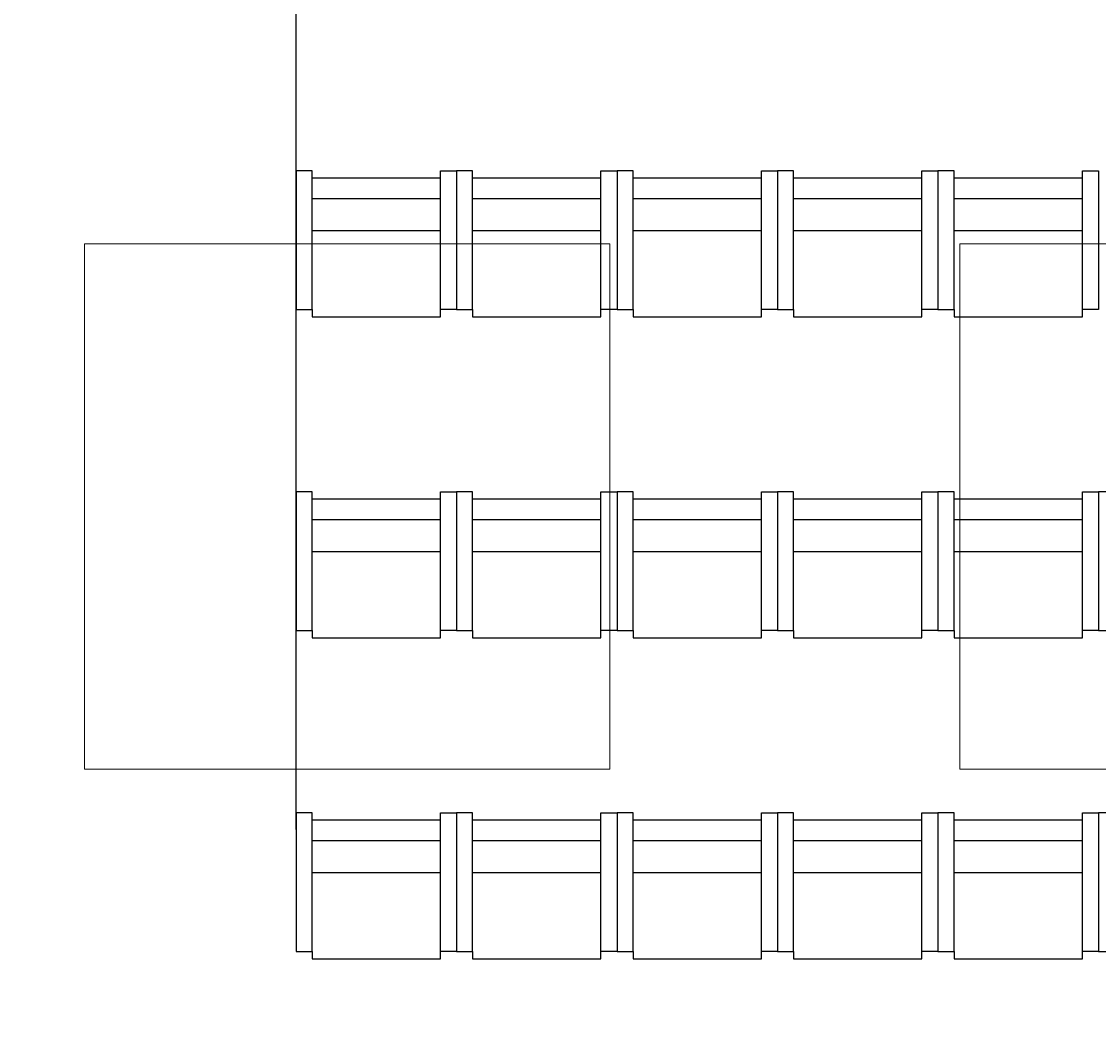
# Model space of a CAD drawing. Header units: centimetres. Extents: x -228435 to 111511, y -89367 to 428125.
# Tile 85 of 219: x -34156 to -30465, y 46735 to 50162. Entities that reach past the tile are written whole.
import ezdxf
from ezdxf.xclip import XClip

# ---------------------------------------------------------------- set-up
doc = ezdxf.new("R2010")
doc.units = ezdxf.units.CM
doc.header["$LTSCALE"] = 50
doc.header["$XCLIPFRAME"] = 0
doc.header["$PDMODE"] = 35
doc.header["$PDSIZE"] = 0.1
for name, pattern in [('0_II 10 sal$0$HIDDEN', [9.525, 6.35, -3.175]), ('DASHDOT2', [12.7, 6.35, -3.175, 0, -3.175]), ('HIDDENX2', [19.05, 12.7, -6.35])]:
    doc.linetypes.add(name, pattern=pattern)
doc.layers.get('0').update_dxf_attribs({"color": 8})
doc.layers.get('DEFPOINTS').update_dxf_attribs({"color": 8})
for name, color, linetype in [('0_II 10 sal$0$ARCH_SIEDZENIA', 8, 'Continuous'), ('0_II 10 sal$0$ARCH_WYPOSAŻENIE_INNE', 8, 'Continuous'), ('ARCH_INFO_OSIE_IST', 8, 'DASHDOT2'), ('Osie rzutów$0$ARCH_INFO_OSIE_OPISY_IST', 8, 'Continuous'), ('RYSUNKOWE_XREF', 8, 'Continuous')]:
    doc.layers.add(name, color=color, linetype=linetype)
doc.layers.add('ARCH_SUFITY_PODWIESZANE', color=8, linetype='HIDDENX2', lineweight=9)
doc.layers.add('kondygnacja +1_5$0$ARCH_INFO_WYMIARY', color=8, linetype='Continuous', lineweight=9)
doc.styles.add('kondygnacja +1_5$0$Romans', font='Romans.shx', dxfattribs={"width": 0.7})
doc.dimstyles.new('kondygnacja +1_5$0$Wymiary 1-100', dxfattribs={"dimtxt": 12, "dimasz": 10, "dimexe": 5, "dimexo": 0, "dimgap": 4, "dimtad": 1, "dimrnd": 0.5, "dimzin": 12, "dimdsep": 46, "dimtxsty": 'kondygnacja +1_5$0$Romans', "dimblk": 'kondygnacja +1_5$0$_Oblique', "dimcen": 10, "dimdle": 10, "dimclrt": 55, "dimazin": 0, "dimtfac": 1, "dimtmove": 1, "dimatfit": 3, "dimfxl": 0, "dimtolj": 1, "dimtzin": 0, "dimarcsym": 0})

# ---------------------------------------------------------------- blocks, each defined once
blk = doc.blocks.new('SU Lampy kwadratowe +0')
at = {"layer": 'ARCH_SUFITY_PODWIESZANE', "ltscale": 2.5}
for points in [[(8720, 9440), (8900, 9440), (8900, 9260), (8720, 9260)], [(9020, 9440), (9200, 9440), (9200, 9260), (9020, 9260)]]:
    blk.add_lwpolyline(points, close=True, dxfattribs=at)
blk = doc.blocks.new('0_II 10 sal$0$Miejsce_siedzące_2d')
at = {"color": 0, "linetype": 'ByBlock', "lineweight": -2}
for p, q in [((-26.42, 27.08), (26.42, 27.08)), ((-26.42, 12.55), (26.42, 12.55))]:
    blk.add_line(p, q, dxfattribs=at)
for points in [[(-26.42, 62.74), (-26.42, 0), (-33.02, 0), (-33.02, 62.74), (-26.42, 62.74), (-26.42, 66.04), (26.42, 66.04), (26.42, 62.74), (26.42, 0), (33.02, 0), (33.02, 62.74), (26.42, 62.74)], [(26.42, 3.3), (-26.42, 3.3)]]:
    blk.add_lwpolyline(points, dxfattribs=at)
blk = doc.blocks.new('Osie rzutów')
at = {"layer": 'ARCH_INFO_OSIE_IST', "ltscale": 10}
blk.add_line((4436.04, 9200), (15156.54, 9200), dxfattribs=at)
blk = doc.blocks.new('A$C6FDA0163')
at = {"layer": 'RYSUNKOWE_XREF'}
blk.add_blockref('Osie rzutów', (-10460.03, -9819.05, -630), dxfattribs=at)
blk = doc.blocks.new('kondygnacja +1_5$0$_Oblique')
at = {"color": 0, "linetype": 'ByBlock', "lineweight": -2}
blk.add_line((-0.5, -0.5), (0.5, 0.5), dxfattribs=at)
blk = doc.blocks.new('*D1149')
at = {"layer": 'DEFPOINTS', "color": 0, "lineweight": 40}
for p in [(-32670, 79617.5, 6300), (-33810, 12461.8, 6300), (-33810, 12146.2)]:
    blk.add_point(p, dxfattribs=at)
at = {"layer": 'kondygnacja +1_5$0$ARCH_INFO_WYMIARY', "color": 0, "lineweight": -2}
for p, q in [((-32660, 12146.2), (-33820, 12146.2)), ((-32670, 12154.2), (-32670, 12141.2)), ((-33810, 12141.9), (-33810, 12141.2))]:
    blk.add_line(p, q, dxfattribs=at)
at = {"layer": 'kondygnacja +1_5$0$ARCH_INFO_WYMIARY', "color": 0, "lineweight": -2, "xscale": 10, "yscale": 10, "zscale": 10, "rotation": 180}
blk.add_blockref('kondygnacja +1_5$0$_Oblique', (-33810, 12146.2), dxfattribs=at)
at = {"layer": 'kondygnacja +1_5$0$ARCH_INFO_WYMIARY', "color": 0, "lineweight": -2, "xscale": 10, "yscale": 10, "zscale": 10}
blk.add_blockref('kondygnacja +1_5$0$_Oblique', (-32670, 12146.2), dxfattribs=at)
at = {"layer": 'kondygnacja +1_5$0$ARCH_INFO_WYMIARY', "color": 55, "insert": (-33240, 12156.2), "char_height": 12, "attachment_point": 5, "style": 'kondygnacja +1_5$0$Romans'}
blk.add_mtext('\\A1;1140', dxfattribs=at)

msp = doc.modelspace()

# ---------------------------------------------------------------- linework, layer by layer
at = {"layer": '0_II 10 sal$0$ARCH_WYPOSAŻENIE_INNE', "linetype": '0_II 10 sal$0$HIDDEN', "ltscale": 10, "elevation": 630}
msp.add_lwpolyline([(-33215, 51370), (-32910, 51370), (-32910, 54630), (-33215, 54630), (-33215, 63370), (-32910, 63370), (-32910, 63675), (-24170, 63675), (-24170, 63370), (-23865, 63370), (-23865, 54630), (-24170, 54630), (-24170, 51370), (-23865, 51370), (-23865, 42630), (-24170, 42630), (-24170, 42325), (-32910, 42325), (-32910, 42630), (-33215, 42630)], close=True, dxfattribs=at)

# ---------------------------------------------------------------- block references
ref = msp.add_blockref('A$C6FDA0163', (-16540, 53190.5, 630), dxfattribs=dict(xscale=10, yscale=10, zscale=10))
XClip(ref).set_block_clipping_path([(-400.031931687, -2219.05), (399.968068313, 380.95)])
at = {"layer": '0_II 10 sal$0$ARCH_SIEDZENIA', "linetype": 'Continuous', "lineweight": -3, "yscale": 7.571168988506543, "zscale": 10, "rotation": 179.9999999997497}
for p, xscale in [((-32940, 49650, -5970), -8.328285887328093), ((-32940, 49650, -5970), -8.328285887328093), ((-32390, 49650, -5970), -8.328285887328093), ((-32390, 49650, -5970), -8.328285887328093), ((-31840, 49650, -5970), -8.328285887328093), ((-31840, 49650, -5970), -8.328285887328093), ((-31290, 49650, -5970), -8.328285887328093), ((-31290, 49650, -5970), -8.328285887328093), ((-30740, 49650, -5970), -8.328285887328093), ((-30740, 49650, -5970), -8.328285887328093), ((-32940, 48550, -5970), -8.328285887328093), ((-32390, 48550, -5970), -8.328285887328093), ((-31840, 48550, -5970), -8.328285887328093), ((-31290, 48550, -5970), -8.328285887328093), ((-30740, 48550, -5970), -8.328285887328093), ((-30190, 48550, -5970), 8.328285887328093), ((-32940, 47450, -5970), -8.328285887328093), ((-32390, 47450, -5970), -8.328285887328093), ((-31840, 47450, -5970), -8.328285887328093), ((-31290, 47450, -5970), -8.328285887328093), ((-30740, 47450, -5970), -8.328285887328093), ((-30190, 47450, -5970), 8.328285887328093)]:
    msp.add_blockref('0_II 10 sal$0$Miejsce_siedzące_2d', p, dxfattribs=dict(at, xscale=xscale))
at = {"layer": 'ARCH_SUFITY_PODWIESZANE', "ltscale": 2.5, "xscale": 10, "yscale": 10, "zscale": 10}
msp.add_blockref('SU Lampy kwadratowe +0', (-121140, -45000, -5670), dxfattribs=at)
at = {"layer": 'Osie rzutów$0$ARCH_INFO_OSIE_OPISY_IST', "xscale": 10, "yscale": 10, "zscale": 10}
msp.add_blockref('Osie rzutów', (-121140, -45000, 630), dxfattribs=at)

# ---------------------------------------------------------------- dimensions: what is measured, and where the dimension line sits
at = {"layer": 'kondygnacja +1_5$0$ARCH_INFO_WYMIARY'}
dim = msp.add_linear_dim(base=(-33810, 12146.22746, -5670), p1=(-32670, 79617.5, 630), p2=(-33810, 12461.75, 630), dimstyle='kondygnacja +1_5$0$Wymiary 1-100', dxfattribs=at)
dim.commit()
dim.dimension.update_dxf_attribs({"geometry": '*D1149', "text_midpoint": (-33240, 12156.22746, -5670)})

doc.saveas('drawing.dxf')
